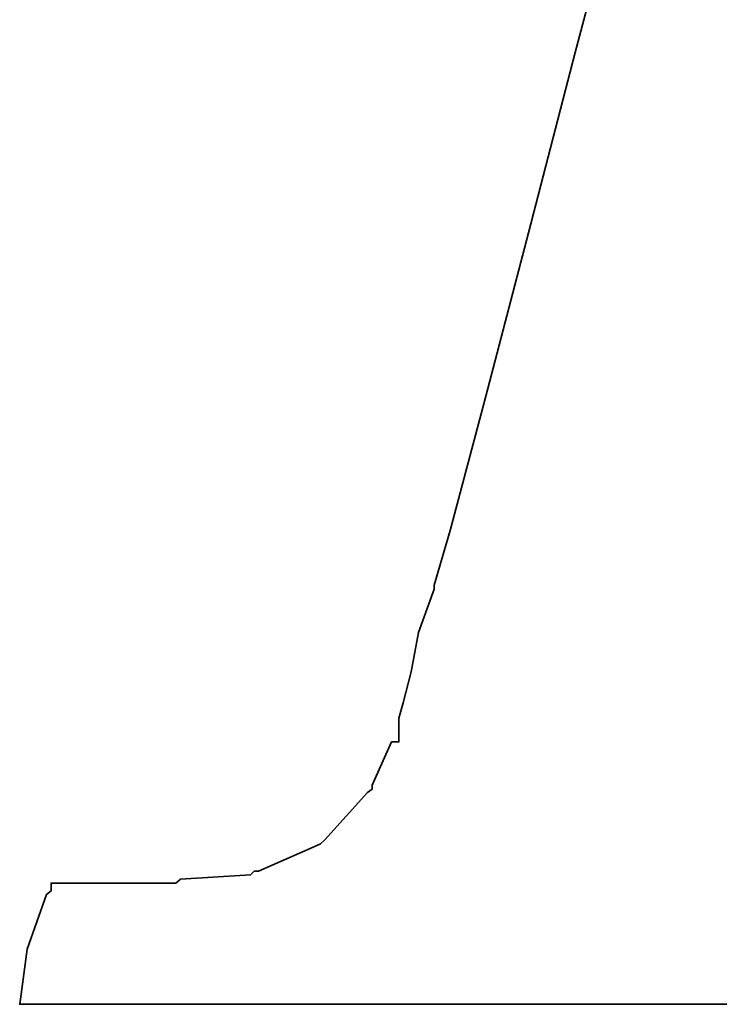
# Model space of a CAD drawing. Extents: x -178 to 287, y 74 to 351.
# Tile 31 of 48: x 210.26 to 210.894, y 142.61 to 143.501. Entities that reach past the tile are written whole.
import ezdxf

# ---------------------------------------------------------------- set-up
doc = ezdxf.new("R2010")
doc.units = 0
doc.header["$LTSCALE"] = 3
doc.header["$MEASUREMENT"] = 0
doc.layers.add('DIM', color=4, linetype='CONTINUOUS')
doc.layers.add('layer 1', color=7, linetype='CONTINUOUS')

# ---------------------------------------------------------------- blocks, each defined once
blk = doc.blocks.new('TBI MOTION logo(完整正式版)')
at = {"layer": 'layer 1', "color": 22, "lineweight": 35}
blk.add_open_spline([(-40.59125, -7.943749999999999), (-40.59125, -7.943749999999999), (-40.97375, -7.943749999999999), (-40.97375, -7.943749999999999), (-40.97375, -7.943749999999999), (-40.97375, -7.943749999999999), (-41.38125, -7.943749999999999), (-41.38125, -7.943749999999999), (-41.38125, -7.943749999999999), (-41.38125, -7.943749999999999), (-41.54874999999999, -7.943749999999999), (-41.54874999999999, -7.943749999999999), (-41.54874999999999, -7.943749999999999), (-41.54874999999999, -7.943749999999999), (-41.59875, -7.943749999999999), (-41.59875, -7.943749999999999), (-41.59875, -7.943749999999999), (-41.59875, -7.943749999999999), (-41.88374999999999, -7.943749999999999), (-41.88374999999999, -7.943749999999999), (-41.88374999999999, -7.943749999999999), (-41.88374999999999, -7.943749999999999), (-41.90875, -7.91875), (-41.90875, -7.91875), (-41.90875, -7.91875), (-41.90875, -7.91875), (-42.19875, -7.871249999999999), (-42.19875, -7.871249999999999), (-42.19875, -7.871249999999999), (-42.19875, -7.871249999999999), (-42.43875, -7.82375), (-42.43875, -7.82375), (-42.43875, -7.82375), (-42.43875, -7.82375), (-42.45875, -7.82375), (-42.45875, -7.82375), (-42.45875, -7.82375), (-42.45875, -7.82375), (-42.48624999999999, -7.82375), (-42.48624999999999, -7.82375), (-42.48624999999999, -7.82375), (-42.48624999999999, -7.82375), (-42.67625, -7.723749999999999), (-42.67625, -7.723749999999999), (-42.67625, -7.723749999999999), (-42.67625, -7.723749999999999), (-42.70125, -7.70375), (-42.70125, -7.70375), (-42.70125, -7.70375), (-42.70125, -7.70375), (-42.72375, -7.678749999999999), (-42.72375, -7.678749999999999), (-42.72375, -7.678749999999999), (-42.72375, -7.678749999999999), (-42.86875, -7.488749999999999), (-42.86875, -7.488749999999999), (-42.86875, -7.488749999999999), (-42.86875, -7.488749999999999), (-42.89374999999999, -7.438749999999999), (-42.89374999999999, -7.438749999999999), (-42.89374999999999, -7.438749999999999), (-42.89374999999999, -7.438749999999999), (-42.91875, -7.388749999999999), (-42.91875, -7.388749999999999), (-42.91875, -7.388749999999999), (-42.91875, -7.388749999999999), (-42.93874999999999, -7.12875), (-42.93874999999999, -7.12875), (-42.93874999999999, -7.12875), (-42.93874999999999, -7.12875), (-42.96375, -7.103749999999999), (-42.96375, -7.103749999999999), (-42.96375, -7.103749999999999), (-42.96375, -7.103749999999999), (-42.96375, -7.053749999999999), (-42.96375, -7.053749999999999), (-42.96375, -7.053749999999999), (-42.96375, -7.053749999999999), (-42.96375, -7.00875), (-42.96375, -7.00875), (-42.96375, -7.00875), (-42.96375, -7.00875), (-42.91875, -6.69625), (-42.91875, -6.69625), (-42.91875, -6.69625), (-42.91875, -6.69625), (-42.91875, -6.62375), (-42.91875, -6.62375), (-42.91875, -6.62375), (-42.91875, -6.62375), (-42.91875, -6.59625), (-42.91875, -6.59625), (-42.91875, -6.59625), (-42.91875, -6.59625), (-42.91875, -6.57375), (-42.91875, -6.57375), (-42.91875, -6.57375), (-42.91875, -6.57375), (-42.91875, -6.528749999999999), (-42.91875, -6.528749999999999), (-42.91875, -6.528749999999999), (-42.91875, -6.528749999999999), (-42.89374999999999, -6.50375), (-42.89374999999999, -6.50375), (-42.89374999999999, -6.50375), (-42.89374999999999, -6.50375), (-42.84374999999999, -6.38375), (-42.84374999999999, -6.38375), (-42.84374999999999, -6.38375), (-42.84374999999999, -6.38375), (-42.84374999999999, -6.358749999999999), (-42.84374999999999, -6.358749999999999), (-42.84374999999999, -6.358749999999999), (-42.84374999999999, -6.358749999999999), (-42.74625, -6.143749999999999), (-42.74625, -6.143749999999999), (-42.74625, -6.143749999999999), (-42.74625, -6.143749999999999), (-42.70125, -5.853749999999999), (-42.70125, -5.853749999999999), (-42.70125, -5.853749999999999), (-42.70125, -5.853749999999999), (-42.60374999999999, -5.47125), (-42.60374999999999, -5.47125), (-42.60374999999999, -5.47125), (-42.60374999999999, -5.47125), (-42.60374999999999, -5.44875), (-42.60374999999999, -5.44875), (-42.60374999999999, -5.44875), (-42.60374999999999, -5.44875), (-42.38875, -4.678749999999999), (-42.38875, -4.678749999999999), (-42.38875, -4.678749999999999), (-42.38875, -4.678749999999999), (-42.36375, -4.653749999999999), (-42.36375, -4.653749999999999), (-42.36375, -4.653749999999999), (-42.36375, -4.653749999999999), (-42.12375, -3.69625), (-42.12375, -3.69625), (-42.12375, -3.69625), (-42.12375, -3.69625), (-42.12375, -3.67374), (-42.12375, -3.67374), (-42.12375, -3.67374), (-42.12375, -3.67374), (-41.78875, -2.593739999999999), (-41.78875, -2.593739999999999), (-41.78875, -2.593739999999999), (-41.78875, -2.593739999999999), (-41.18875, -0.19375), (-41.18875, -0.19375), (-41.18875, -0.19375), (-41.18875, -0.19375), (-40.54375, 2.20624), (-40.54375, 2.20624), (-40.54375, 2.20624), (-40.54375, 2.20624), (-40.25374999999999, 3.308749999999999), (-40.25374999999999, 3.308749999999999), (-40.25374999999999, 3.308749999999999), (-40.25374999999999, 3.308749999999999), (-39.98875, 4.27125), (-39.98875, 4.27125), (-39.98875, 4.27125), (-39.98875, 4.27125), (-39.77375, 5.131249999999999), (-39.77375, 5.131249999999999), (-39.77375, 5.131249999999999), (-39.77375, 5.131249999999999), (-39.67875, 5.47125), (-39.67875, 5.47125), (-39.67875, 5.47125), (-39.67875, 5.47125), (-39.60375, 5.756249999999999), (-39.60375, 5.756249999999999), (-39.60375, 5.756249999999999), (-39.60375, 5.756249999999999), (-39.60375, 5.78125), (-39.60375, 5.78125), (-39.60375, 5.78125), (-39.60375, 5.78125), (-39.50875, 5.97125), (-39.50875, 5.97125), (-39.50875, 5.97125), (-39.50875, 5.97125), (-39.50875, 6.138749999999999), (-39.50875, 6.138749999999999), (-39.50875, 6.138749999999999), (-39.50875, 6.138749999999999), (-39.48625, 6.166249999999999), (-39.48625, 6.166249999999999), (-39.48625, 6.166249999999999), (-39.48625, 6.166249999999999), (-39.46125, 6.286249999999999), (-39.46125, 6.286249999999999), (-39.46125, 6.286249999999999), (-39.46125, 6.286249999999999), (-39.46125, 6.426249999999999), (-39.46125, 6.426249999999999), (-39.46125, 6.426249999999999), (-39.46125, 6.426249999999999), (-39.41375, 6.426249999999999), (-39.41375, 6.426249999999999), (-39.41375, 6.426249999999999), (-39.41375, 6.426249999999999), (-39.29375, 6.69125), (-39.29375, 6.69125), (-39.29375, 6.69125), (-39.29375, 6.69125), (-39.26875, 6.741249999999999), (-39.26875, 6.741249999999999), (-39.26875, 6.741249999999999), (-39.26875, 6.741249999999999), (-39.24375, 6.76625), (-39.24375, 6.76625), (-39.24375, 6.76625), (-39.24375, 6.76625), (-38.98375, 7.006239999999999), (-38.98375, 7.006239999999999), (-38.98375, 7.006239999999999), (-38.98375, 7.006239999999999), (-38.95625, 7.026239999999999), (-38.95625, 7.026239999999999), (-38.95625, 7.026239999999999), (-38.95625, 7.026239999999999), (-38.78875, 7.126239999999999), (-38.78875, 7.126239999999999), (-38.78875, 7.126239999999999), (-38.78875, 7.126239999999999), (-38.76375, 7.126239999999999), (-38.76375, 7.126239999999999), (-38.76375, 7.126239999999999), (-38.76375, 7.126239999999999), (-38.74375, 7.126239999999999), (-38.74375, 7.126239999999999), (-38.74375, 7.126239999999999), (-38.74375, 7.126239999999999), (-38.52875, 7.171249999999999), (-38.52875, 7.171249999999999), (-38.52875, 7.171249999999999), (-38.52875, 7.171249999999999), (-38.52875, 7.196239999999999), (-38.52875, 7.196239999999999), (-38.52875, 7.196239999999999), (-38.52875, 7.196239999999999), (-38.50375, 7.196239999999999), (-38.50375, 7.196239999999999), (-38.50375, 7.196239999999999), (-38.50375, 7.196239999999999), (-38.26125, 7.21875), (-38.26125, 7.21875), (-38.26125, 7.21875), (-38.26125, 7.21875), (-38.23875000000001, 7.246239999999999), (-38.23875000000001, 7.246239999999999), (-38.23875000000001, 7.246239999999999), (-38.23875000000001, 7.246239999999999), (-38.21625, 7.246239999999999), (-38.21625, 7.246239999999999), (-38.21625, 7.246239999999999), (-38.21625, 7.246239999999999), (-38.18875, 7.246239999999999), (-38.18875, 7.246239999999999), (-38.18875, 7.246239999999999), (-38.18875, 7.246239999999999), (-37.90375, 7.246239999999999), (-37.90375, 7.246239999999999), (-37.90375, 7.246239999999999), (-37.90375, 7.246239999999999), (-37.85375, 7.246239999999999), (-37.85375, 7.246239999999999), (-37.85375, 7.246239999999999), (-37.85375, 7.246239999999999), (-37.75875, 7.246239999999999), (-37.75875, 7.246239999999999), (-37.75875, 7.246239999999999), (-37.75875, 7.246239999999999), (-37.42375, 7.246239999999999), (-37.42375, 7.246239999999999), (-37.42375, 7.246239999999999), (-37.42375, 7.246239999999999), (-37.08875, 7.246239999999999), (-37.08875, 7.246239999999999), (-37.08875, 7.246239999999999), (-37.08875, 7.246239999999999), (-37.06375, 7.246239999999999), (-37.06375, 7.246239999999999), (-37.06375, 7.246239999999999), (-37.06375, 7.246239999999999), (-37.06375, 7.266239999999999), (-37.06375, 7.266239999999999), (-37.06375, 7.266239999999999), (-37.06375, 7.266239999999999), (-37.03875, 7.291249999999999), (-37.03875, 7.291249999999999), (-37.03875, 7.291249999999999), (-37.03875, 7.291249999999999), (-37.03875, 7.31625), (-37.03875, 7.31625), (-37.03875, 7.31625), (-37.03875, 7.31625), (-36.94125, 7.676249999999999), (-36.94125, 7.676249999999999), (-36.94125, 7.676249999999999), (-36.94125, 7.676249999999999), (-36.86875, 7.98625), (-36.86875, 7.98625), (-36.86875, 7.98625), (-36.86875, 7.98625), (-36.98875000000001, 7.98625), (-36.98875000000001, 7.98625), (-36.98875000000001, 7.98625), (-36.98875000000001, 7.98625), (-37.42375, 7.98625), (-37.42375, 7.98625), (-37.42375, 7.98625), (-37.42375, 7.98625), (-37.94875, 7.98625), (-37.94875, 7.98625), (-37.94875, 7.98625), (-37.94875, 7.98625), (-38.57375, 7.98625), (-38.57375, 7.98625), (-38.57375, 7.98625), (-38.57375, 7.98625), (-39.29375, 7.98625), (-39.29375, 7.98625), (-39.29375, 7.98625), (-39.29375, 7.98625), (-40.82875, 7.98625), (-40.82875, 7.98625), (-40.82875, 7.98625), (-40.82875, 7.98625), (-42.36375, 7.98625), (-42.36375, 7.98625), (-42.36375, 7.98625), (-42.36375, 7.98625), (-43.08375, 7.98625), (-43.08375, 7.98625), (-43.08375, 7.98625), (-43.08375, 7.98625), (-43.70875, 7.98625), (-43.70875, 7.98625), (-43.70875, 7.98625), (-43.70875, 7.98625), (-44.23375, 7.98625), (-44.23375, 7.98625), (-44.23375, 7.98625), (-44.23375, 7.98625), (-44.66875, 7.98625), (-44.66875, 7.98625), (-44.66875, 7.98625), (-44.66875, 7.98625), (-44.88375, 7.98625), (-44.88375, 7.98625), (-44.88375, 7.98625), (-44.88375, 7.98625), (-44.90874999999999, 7.94125), (-44.90874999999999, 7.94125), (-44.90874999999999, 7.94125), (-44.90874999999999, 7.94125), (-44.90874999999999, 7.916249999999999), (-44.90874999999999, 7.916249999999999), (-44.90874999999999, 7.916249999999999), (-44.90874999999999, 7.916249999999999), (-45.00375, 7.55625), (-45.00375, 7.55625), (-45.00375, 7.55625), (-45.00375, 7.55625), (-45.05374999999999, 7.246239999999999), (-45.05374999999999, 7.246239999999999), (-45.05374999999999, 7.246239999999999), (-45.05374999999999, 7.246239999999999), (-44.61875, 7.246239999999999), (-44.61875, 7.246239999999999), (-44.61875, 7.246239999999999), (-44.61875, 7.246239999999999), (-44.11375, 7.246239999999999), (-44.11375, 7.246239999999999), (-44.11375, 7.246239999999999), (-44.11375, 7.246239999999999), (-43.99375, 7.246239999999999), (-43.99375, 7.246239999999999), (-43.99375, 7.246239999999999), (-43.99375, 7.246239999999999), (-43.94625, 7.246239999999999), (-43.94625, 7.246239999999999), (-43.94625, 7.246239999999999), (-43.94625, 7.246239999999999), (-43.92374, 7.246239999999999), (-43.92374, 7.246239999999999), (-43.92374, 7.246239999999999), (-43.92374, 7.246239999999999), (-43.65874999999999, 7.246239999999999), (-43.65874999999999, 7.246239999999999), (-43.65874999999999, 7.246239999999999), (-43.65874999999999, 7.246239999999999), (-43.63875, 7.21875), (-43.63875, 7.21875), (-43.63875, 7.21875), (-43.63875, 7.21875), (-43.46874999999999, 7.196239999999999), (-43.46874999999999, 7.196239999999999), (-43.46874999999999, 7.196239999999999), (-43.46874999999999, 7.196239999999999), (-43.39875, 7.196239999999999), (-43.39875, 7.196239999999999), (-43.39875, 7.196239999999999), (-43.39875, 7.196239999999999), (-43.37125, 7.171249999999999), (-43.37125, 7.171249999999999), (-43.37125, 7.171249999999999), (-43.37125, 7.171249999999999), (-43.34875, 7.171249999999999), (-43.34875, 7.171249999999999), (-43.34875, 7.171249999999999), (-43.34875, 7.171249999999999), (-43.20375, 7.126239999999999), (-43.20375, 7.126239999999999), (-43.20375, 7.126239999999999), (-43.20375, 7.126239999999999), (-43.05875, 7.076239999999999), (-43.05875, 7.076239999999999), (-43.05875, 7.076239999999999), (-43.05875, 7.076239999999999), (-43.01375, 7.076239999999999), (-43.01375, 7.076239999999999), (-43.01375, 7.076239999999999), (-43.01375, 7.076239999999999), (-42.98875, 7.026239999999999), (-42.98875, 7.026239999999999), (-42.98875, 7.026239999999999), (-42.98875, 7.026239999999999), (-42.79874999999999, 6.86125), (-42.79874999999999, 6.86125), (-42.79874999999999, 6.86125), (-42.79874999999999, 6.86125), (-42.77375, 6.81125), (-42.77375, 6.81125), (-42.77375, 6.81125), (-42.77375, 6.81125), (-42.74625, 6.76625), (-42.74625, 6.76625), (-42.74625, 6.76625), (-42.74625, 6.76625), (-42.72375, 6.47625), (-42.72375, 6.47625), (-42.72375, 6.47625), (-42.72375, 6.47625), (-42.70125, 6.45124), (-42.70125, 6.45124), (-42.70125, 6.45124), (-42.70125, 6.45124), (-42.70125, 6.426249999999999), (-42.70125, 6.426249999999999), (-42.70125, 6.426249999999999), (-42.70125, 6.426249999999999), (-42.72375, 6.40625), (-42.72375, 6.40625), (-42.72375, 6.40625), (-42.72375, 6.40625), (-42.74625, 5.97125), (-42.74625, 5.97125), (-42.74625, 5.97125), (-42.74625, 5.97125), (-42.74625, 5.94625), (-42.74625, 5.94625), (-42.74625, 5.94625), (-42.74625, 5.94625), (-42.74625, 5.926249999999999), (-42.74625, 5.926249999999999), (-42.74625, 5.926249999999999), (-42.74625, 5.926249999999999), (-42.77375, 5.876249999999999), (-42.77375, 5.876249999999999), (-42.77375, 5.876249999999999), (-42.77375, 5.876249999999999), (-42.81875, 5.80625), (-42.81875, 5.80625), (-42.81875, 5.80625), (-42.81875, 5.80625), (-42.86875, 5.63625), (-42.86875, 5.63625), (-42.86875, 5.63625), (-42.86875, 5.63625), (-42.91875, 5.39625), (-42.91875, 5.39625), (-42.91875, 5.39625), (-42.91875, 5.39625), (-42.91875, 5.37124), (-42.91875, 5.37124), (-42.91875, 5.37124), (-42.91875, 5.37124), (-43.01375, 5.10874), (-43.01375, 5.10874), (-43.01375, 5.10874), (-43.01375, 5.10874), (-43.10875, 4.771239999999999), (-43.10875, 4.771239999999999), (-43.10875, 4.771239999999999), (-43.10875, 4.771239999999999), (-43.29875, 3.956249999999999), (-43.29875, 3.956249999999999), (-43.29875, 3.956249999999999), (-43.29875, 3.956249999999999), (-43.58875, 2.951249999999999), (-43.58875, 2.951249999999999), (-43.58875, 2.951249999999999), (-43.58875, 2.951249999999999), (-43.87375, 1.87125), (-43.87375, 1.87125), (-43.87375, 1.87125), (-43.87375, 1.87125), (-44.52625, -0.50374), (-44.52625, -0.50374), (-44.52625, -0.50374), (-44.52625, -0.50374), (-45.14874999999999, -2.853749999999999), (-45.14874999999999, -2.853749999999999), (-45.14874999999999, -2.853749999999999), (-45.14874999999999, -2.853749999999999), (-45.43375, -3.95875), (-45.43375, -3.95875), (-45.43375, -3.95875), (-45.43375, -3.95875), (-45.69874999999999, -4.96875), (-45.69874999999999, -4.96875), (-45.69874999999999, -4.96875), (-45.69874999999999, -4.96875), (-45.91375, -5.78375), (-45.91375, -5.78375), (-45.91375, -5.78375), (-45.91375, -5.78375), (-46.01374999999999, -6.11875), (-46.01374999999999, -6.11875), (-46.01374999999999, -6.11875), (-46.01374999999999, -6.11875), (-46.01374999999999, -6.143749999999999), (-46.01374999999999, -6.143749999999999), (-46.01374999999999, -6.143749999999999), (-46.01374999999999, -6.143749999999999), (-46.10875, -6.40875), (-46.10875, -6.40875), (-46.10875, -6.40875), (-46.10875, -6.40875), (-46.15375, -6.648749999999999), (-46.15375, -6.648749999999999), (-46.15375, -6.648749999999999), (-46.15375, -6.648749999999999), (-46.20375, -6.83875), (-46.20375, -6.83875), (-46.20375, -6.83875), (-46.20375, -6.83875), (-46.22874999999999, -6.933749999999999), (-46.22874999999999, -6.933749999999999), (-46.22874999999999, -6.933749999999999), (-46.22874999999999, -6.933749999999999), (-46.22874999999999, -7.07875), (-46.22874999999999, -7.07875), (-46.22874999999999, -7.07875), (-46.22874999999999, -7.07875), (-46.27374999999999, -7.07875), (-46.27374999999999, -7.07875), (-46.27374999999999, -7.07875), (-46.27374999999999, -7.07875), (-46.39375, -7.34375), (-46.39375, -7.34375), (-46.39375, -7.34375), (-46.39375, -7.34375), (-46.39375, -7.36875), (-46.39375, -7.36875), (-46.39375, -7.36875), (-46.39375, -7.36875), (-46.42125, -7.388749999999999), (-46.42125, -7.388749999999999), (-46.42125, -7.388749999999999), (-46.42125, -7.388749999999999), (-46.68375, -7.678749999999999), (-46.68375, -7.678749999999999), (-46.68375, -7.678749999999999), (-46.68375, -7.678749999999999), (-46.70875, -7.70375), (-46.70875, -7.70375), (-46.70875, -7.70375), (-46.70875, -7.70375), (-46.75374999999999, -7.723749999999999), (-46.75374999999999, -7.723749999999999), (-46.75374999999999, -7.723749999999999), (-46.75374999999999, -7.723749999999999), (-47.08874999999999, -7.871249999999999), (-47.08874999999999, -7.871249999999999), (-47.08874999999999, -7.871249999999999), (-47.08874999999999, -7.871249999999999), (-47.11625, -7.871249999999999), (-47.11625, -7.871249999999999), (-47.11625, -7.871249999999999), (-47.11625, -7.871249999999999), (-47.13875, -7.893749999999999), (-47.13875, -7.893749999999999), (-47.13875, -7.893749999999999), (-47.13875, -7.893749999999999), (-47.56874999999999, -7.91875), (-47.56874999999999, -7.91875), (-47.56874999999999, -7.91875), (-47.56874999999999, -7.91875), (-47.59624999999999, -7.943749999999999), (-47.59624999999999, -7.943749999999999), (-47.59624999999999, -7.943749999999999), (-47.59624999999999, -7.943749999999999), (-47.64375, -7.943749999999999), (-47.64375, -7.943749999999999), (-47.64375, -7.943749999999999), (-47.64375, -7.943749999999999), (-47.73625, -7.943749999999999), (-47.73625, -7.943749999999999), (-47.73625, -7.943749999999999), (-47.73625, -7.943749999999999), (-48.07375, -7.943749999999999), (-48.07375, -7.943749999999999), (-48.07375, -7.943749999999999), (-48.07375, -7.943749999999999), (-48.36125, -7.943749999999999), (-48.36125, -7.943749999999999), (-48.36125, -7.943749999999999), (-48.36125, -7.943749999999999), (-48.36125, -7.966249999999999), (-48.36125, -7.966249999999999), (-48.36125, -7.966249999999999), (-48.36125, -7.966249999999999), (-48.36125, -7.991249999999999), (-48.36125, -7.991249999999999), (-48.36125, -7.991249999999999), (-48.36125, -7.991249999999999), (-48.38875, -8.013749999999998), (-48.38875, -8.013749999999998), (-48.38875, -8.013749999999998), (-48.38875, -8.013749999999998), (-48.50875, -8.34875), (-48.50875, -8.34875), (-48.50875, -8.34875), (-48.50875, -8.34875), (-48.55375, -8.68625), (-48.55375, -8.68625), (-48.55375, -8.68625), (-48.55375, -8.68625), (-48.45875, -8.68625), (-48.45875, -8.68625), (-48.45875, -8.68625), (-48.45875, -8.68625), (-48.07375, -8.68625), (-48.07375, -8.68625), (-48.07375, -8.68625), (-48.07375, -8.68625), (-47.52374999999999, -8.68625), (-47.52374999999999, -8.68625), (-47.52374999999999, -8.68625), (-47.52374999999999, -8.68625), (-46.92375, -8.68625), (-46.92375, -8.68625), (-46.92375, -8.68625), (-46.92375, -8.68625), (-46.25375, -8.68625), (-46.25375, -8.68625), (-46.25375, -8.68625), (-46.25375, -8.68625), (-46.20375, -8.68625), (-46.20375, -8.68625), (-46.20375, -8.68625), (-46.20375, -8.68625), (-44.71375, -8.68625), (-44.71375, -8.68625), (-44.71375, -8.68625), (-44.71375, -8.68625), (-43.22874999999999, -8.68625), (-43.22874999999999, -8.68625), (-43.22874999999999, -8.68625), (-43.22874999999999, -8.68625), (-42.55875, -8.68625), (-42.55875, -8.68625), (-42.55875, -8.68625), (-42.55875, -8.68625), (-42.50874999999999, -8.68625), (-42.50874999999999, -8.68625), (-42.50874999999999, -8.68625), (-42.50874999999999, -8.68625), (-41.93375, -8.68625), (-41.93375, -8.68625), (-41.93375, -8.68625), (-41.93375, -8.68625), (-41.38125, -8.68625), (-41.38125, -8.68625), (-41.38125, -8.68625), (-41.38125, -8.68625), (-40.97375, -8.68625), (-40.97375, -8.68625), (-40.97375, -8.68625), (-40.97375, -8.68625), (-40.78125, -8.68625), (-40.78125, -8.68625), (-40.78125, -8.68625), (-40.78125, -8.68625), (-40.78125, -8.638749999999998), (-40.78125, -8.638749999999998), (-40.78125, -8.638749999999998), (-40.78125, -8.638749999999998), (-40.75874999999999, -8.638749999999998), (-40.75874999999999, -8.638749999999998), (-40.75874999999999, -8.638749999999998), (-40.75874999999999, -8.638749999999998), (-40.66374999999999, -8.27875), (-40.66374999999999, -8.27875), (-40.66374999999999, -8.27875), (-40.66374999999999, -8.27875), (-40.59125, -7.943749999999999), (-40.59125, -7.943749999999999)], degree=3, knots=[0, 0, 0, 0, 0.0055865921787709, 0.0055865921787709, 0.0055865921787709, 0.0055865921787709, 0.0111731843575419, 0.0111731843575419, 0.0111731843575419, 0.0111731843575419, 0.0167597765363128, 0.0167597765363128, 0.0167597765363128, 0.0167597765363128, 0.0223463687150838, 0.0223463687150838, 0.0223463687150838, 0.0223463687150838, 0.0279329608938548, 0.0279329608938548, 0.0279329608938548, 0.0279329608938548, 0.0335195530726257, 0.0335195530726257, 0.0335195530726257, 0.0335195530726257, 0.0391061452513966, 0.0391061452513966, 0.0391061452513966, 0.0391061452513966, 0.0446927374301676, 0.0446927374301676, 0.0446927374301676, 0.0446927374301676, 0.0502793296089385, 0.0502793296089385, 0.0502793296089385, 0.0502793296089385, 0.0558659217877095, 0.0558659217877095, 0.0558659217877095, 0.0558659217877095, 0.0614525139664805, 0.0614525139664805, 0.0614525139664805, 0.0614525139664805, 0.0670391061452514, 0.0670391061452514, 0.0670391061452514, 0.0670391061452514, 0.0726256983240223, 0.0726256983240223, 0.0726256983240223, 0.0726256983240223, 0.0782122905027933, 0.0782122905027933, 0.0782122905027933, 0.0782122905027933, 0.0837988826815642, 0.0837988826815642, 0.0837988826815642, 0.0837988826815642, 0.0893854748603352, 0.0893854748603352, 0.0893854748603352, 0.0893854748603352, 0.0949720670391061, 0.0949720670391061, 0.0949720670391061, 0.0949720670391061, 0.1005586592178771, 0.1005586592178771, 0.1005586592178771, 0.1005586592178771, 0.106145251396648, 0.106145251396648, 0.106145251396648, 0.106145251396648, 0.1117318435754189, 0.1117318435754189, 0.1117318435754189, 0.1117318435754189, 0.1173184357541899, 0.1173184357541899, 0.1173184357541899, 0.1173184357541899, 0.1229050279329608, 0.1229050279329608, 0.1229050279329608, 0.1229050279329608, 0.1284916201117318, 0.1284916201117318, 0.1284916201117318, 0.1284916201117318, 0.1340782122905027, 0.1340782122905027, 0.1340782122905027, 0.1340782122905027, 0.1396648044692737, 0.1396648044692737, 0.1396648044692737, 0.1396648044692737, 0.1452513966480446, 0.1452513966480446, 0.1452513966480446, 0.1452513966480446, 0.1508379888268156, 0.1508379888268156, 0.1508379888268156, 0.1508379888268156, 0.1564245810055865, 0.1564245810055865, 0.1564245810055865, 0.1564245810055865, 0.1620111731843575, 0.1620111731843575, 0.1620111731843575, 0.1620111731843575, 0.1675977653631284, 0.1675977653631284, 0.1675977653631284, 0.1675977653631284, 0.1731843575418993, 0.1731843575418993, 0.1731843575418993, 0.1731843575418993, 0.1787709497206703, 0.1787709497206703, 0.1787709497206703, 0.1787709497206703, 0.1843575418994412, 0.1843575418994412, 0.1843575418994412, 0.1843575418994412, 0.1899441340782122, 0.1899441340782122, 0.1899441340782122, 0.1899441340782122, 0.1955307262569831, 0.1955307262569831, 0.1955307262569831, 0.1955307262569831, 0.2011173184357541, 0.2011173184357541, 0.2011173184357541, 0.2011173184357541, 0.206703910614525, 0.206703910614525, 0.206703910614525, 0.206703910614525, 0.2122905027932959, 0.2122905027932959, 0.2122905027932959, 0.2122905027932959, 0.2178770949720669, 0.2178770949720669, 0.2178770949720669, 0.2178770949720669, 0.2234636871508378, 0.2234636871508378, 0.2234636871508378, 0.2234636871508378, 0.2290502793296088, 0.2290502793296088, 0.2290502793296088, 0.2290502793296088, 0.2346368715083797, 0.2346368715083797, 0.2346368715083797, 0.2346368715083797, 0.2402234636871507, 0.2402234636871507, 0.2402234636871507, 0.2402234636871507, 0.2458100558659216, 0.2458100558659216, 0.2458100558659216, 0.2458100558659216, 0.2513966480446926, 0.2513966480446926, 0.2513966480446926, 0.2513966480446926, 0.2569832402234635, 0.2569832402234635, 0.2569832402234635, 0.2569832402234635, 0.2625698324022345, 0.2625698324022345, 0.2625698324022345, 0.2625698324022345, 0.2681564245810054, 0.2681564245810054, 0.2681564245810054, 0.2681564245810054, 0.2737430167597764, 0.2737430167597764, 0.2737430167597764, 0.2737430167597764, 0.2793296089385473, 0.2793296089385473, 0.2793296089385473, 0.2793296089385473, 0.2849162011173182, 0.2849162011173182, 0.2849162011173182, 0.2849162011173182, 0.2905027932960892, 0.2905027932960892, 0.2905027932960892, 0.2905027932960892, 0.2960893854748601, 0.2960893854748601, 0.2960893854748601, 0.2960893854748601, 0.3016759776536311, 0.3016759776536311, 0.3016759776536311, 0.3016759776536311, 0.3072625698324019, 0.3072625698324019, 0.3072625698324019, 0.3072625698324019, 0.312849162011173, 0.312849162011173, 0.312849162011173, 0.312849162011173, 0.3184357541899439, 0.3184357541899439, 0.3184357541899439, 0.3184357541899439, 0.3240223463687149, 0.3240223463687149, 0.3240223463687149, 0.3240223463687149, 0.3296089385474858, 0.3296089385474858, 0.3296089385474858, 0.3296089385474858, 0.3351955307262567, 0.3351955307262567, 0.3351955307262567, 0.3351955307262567, 0.3407821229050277, 0.3407821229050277, 0.3407821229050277, 0.3407821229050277, 0.3463687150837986, 0.3463687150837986, 0.3463687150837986, 0.3463687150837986, 0.3519553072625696, 0.3519553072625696, 0.3519553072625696, 0.3519553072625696, 0.3575418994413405, 0.3575418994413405, 0.3575418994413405, 0.3575418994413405, 0.3631284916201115, 0.3631284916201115, 0.3631284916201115, 0.3631284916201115, 0.3687150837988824, 0.3687150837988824, 0.3687150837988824, 0.3687150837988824, 0.3743016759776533, 0.3743016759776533, 0.3743016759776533, 0.3743016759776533, 0.3798882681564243, 0.3798882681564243, 0.3798882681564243, 0.3798882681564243, 0.3854748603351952, 0.3854748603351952, 0.3854748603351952, 0.3854748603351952, 0.3910614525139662, 0.3910614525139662, 0.3910614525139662, 0.3910614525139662, 0.3966480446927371, 0.3966480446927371, 0.3966480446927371, 0.3966480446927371, 0.4022346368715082, 0.4022346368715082, 0.4022346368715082, 0.4022346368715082, 0.407821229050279, 0.407821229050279, 0.407821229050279, 0.407821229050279, 0.4134078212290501, 0.4134078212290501, 0.4134078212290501, 0.4134078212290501, 0.4189944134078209, 0.4189944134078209, 0.4189944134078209, 0.4189944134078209, 0.4245810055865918, 0.4245810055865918, 0.4245810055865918, 0.4245810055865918, 0.4301675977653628, 0.4301675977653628, 0.4301675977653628, 0.4301675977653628, 0.4357541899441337, 0.4357541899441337, 0.4357541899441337, 0.4357541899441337, 0.4413407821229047, 0.4413407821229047, 0.4413407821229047, 0.4413407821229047, 0.4469273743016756, 0.4469273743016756, 0.4469273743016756, 0.4469273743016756, 0.4525139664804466, 0.4525139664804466, 0.4525139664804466, 0.4525139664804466, 0.4581005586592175, 0.4581005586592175, 0.4581005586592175, 0.4581005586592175, 0.4636871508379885, 0.4636871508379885, 0.4636871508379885, 0.4636871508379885, 0.4692737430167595, 0.4692737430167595, 0.4692737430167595, 0.4692737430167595, 0.4748603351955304, 0.4748603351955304, 0.4748603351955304, 0.4748603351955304, 0.4804469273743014, 0.4804469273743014, 0.4804469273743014, 0.4804469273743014, 0.4860335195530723, 0.4860335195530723, 0.4860335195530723, 0.4860335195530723, 0.4916201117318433, 0.4916201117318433, 0.4916201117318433, 0.4916201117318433, 0.4972067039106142, 0.4972067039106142, 0.4972067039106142, 0.4972067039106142, 0.5027932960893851, 0.5027932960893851, 0.5027932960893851, 0.5027932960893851, 0.508379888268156, 0.508379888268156, 0.508379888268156, 0.508379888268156, 0.513966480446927, 0.513966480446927, 0.513966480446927, 0.513966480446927, 0.519553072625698, 0.519553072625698, 0.519553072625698, 0.519553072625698, 0.525139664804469, 0.525139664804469, 0.525139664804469, 0.525139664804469, 0.53072625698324, 0.53072625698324, 0.53072625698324, 0.53072625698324, 0.536312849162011, 0.536312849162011, 0.536312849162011, 0.536312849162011, 0.541899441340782, 0.541899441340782, 0.541899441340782, 0.541899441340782, 0.547486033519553, 0.547486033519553, 0.547486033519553, 0.547486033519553, 0.553072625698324, 0.553072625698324, 0.553072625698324, 0.553072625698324, 0.558659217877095, 0.558659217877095, 0.558659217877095, 0.558659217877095, 0.564245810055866, 0.564245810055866, 0.564245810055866, 0.564245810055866, 0.569832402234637, 0.569832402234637, 0.569832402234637, 0.569832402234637, 0.575418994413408, 0.575418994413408, 0.575418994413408, 0.575418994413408, 0.581005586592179, 0.581005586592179, 0.581005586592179, 0.581005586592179, 0.58659217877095, 0.58659217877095, 0.58659217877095, 0.58659217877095, 0.592178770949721, 0.592178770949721, 0.592178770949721, 0.592178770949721, 0.5977653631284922, 0.5977653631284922, 0.5977653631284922, 0.5977653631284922, 0.603351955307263, 0.603351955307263, 0.603351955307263, 0.603351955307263, 0.608938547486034, 0.608938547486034, 0.608938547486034, 0.608938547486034, 0.6145251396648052, 0.6145251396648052, 0.6145251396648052, 0.6145251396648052, 0.6201117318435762, 0.6201117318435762, 0.6201117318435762, 0.6201117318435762, 0.6256983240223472, 0.6256983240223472, 0.6256983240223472, 0.6256983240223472, 0.631284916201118, 0.631284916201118, 0.631284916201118, 0.631284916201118, 0.6368715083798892, 0.6368715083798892, 0.6368715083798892, 0.6368715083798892, 0.6424581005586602, 0.6424581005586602, 0.6424581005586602, 0.6424581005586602, 0.6480446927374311, 0.6480446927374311, 0.6480446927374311, 0.6480446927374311, 0.6536312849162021, 0.6536312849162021, 0.6536312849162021, 0.6536312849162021, 0.6592178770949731, 0.6592178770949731, 0.6592178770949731, 0.6592178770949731, 0.6648044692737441, 0.6648044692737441, 0.6648044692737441, 0.6648044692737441, 0.6703910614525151, 0.6703910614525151, 0.6703910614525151, 0.6703910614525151, 0.6759776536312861, 0.6759776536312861, 0.6759776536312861, 0.6759776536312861, 0.6815642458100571, 0.6815642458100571, 0.6815642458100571, 0.6815642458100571, 0.687150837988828, 0.687150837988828, 0.687150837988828, 0.687150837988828, 0.6927374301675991, 0.6927374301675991, 0.6927374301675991, 0.6927374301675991, 0.69832402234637, 0.69832402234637, 0.69832402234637, 0.69832402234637, 0.703910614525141, 0.703910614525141, 0.703910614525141, 0.703910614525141, 0.7094972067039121, 0.7094972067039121, 0.7094972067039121, 0.7094972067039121, 0.715083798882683, 0.715083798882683, 0.715083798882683, 0.715083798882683, 0.7206703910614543, 0.7206703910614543, 0.7206703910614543, 0.7206703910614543, 0.7262569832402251, 0.7262569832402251, 0.7262569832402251, 0.7262569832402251, 0.731843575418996, 0.731843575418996, 0.731843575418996, 0.731843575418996, 0.7374301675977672, 0.7374301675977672, 0.7374301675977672, 0.7374301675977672, 0.7430167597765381, 0.7430167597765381, 0.7430167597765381, 0.7430167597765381, 0.7486033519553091, 0.7486033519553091, 0.7486033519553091, 0.7486033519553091, 0.75418994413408, 0.75418994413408, 0.75418994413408, 0.75418994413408, 0.7597765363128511, 0.7597765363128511, 0.7597765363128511, 0.7597765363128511, 0.7653631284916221, 0.7653631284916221, 0.7653631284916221, 0.7653631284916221, 0.770949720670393, 0.770949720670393, 0.770949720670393, 0.770949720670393, 0.7765363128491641, 0.7765363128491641, 0.7765363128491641, 0.7765363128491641, 0.7821229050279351, 0.7821229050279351, 0.7821229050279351, 0.7821229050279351, 0.787709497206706, 0.787709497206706, 0.787709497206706, 0.787709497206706, 0.7932960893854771, 0.7932960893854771, 0.7932960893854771, 0.7932960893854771, 0.798882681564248, 0.798882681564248, 0.798882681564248, 0.798882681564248, 0.8044692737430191, 0.8044692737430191, 0.8044692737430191, 0.8044692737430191, 0.8100558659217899, 0.8100558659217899, 0.8100558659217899, 0.8100558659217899, 0.8156424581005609, 0.8156424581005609, 0.8156424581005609, 0.8156424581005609, 0.8212290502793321, 0.8212290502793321, 0.8212290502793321, 0.8212290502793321, 0.8268156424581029, 0.8268156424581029, 0.8268156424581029, 0.8268156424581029, 0.8324022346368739, 0.8324022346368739, 0.8324022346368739, 0.8324022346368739, 0.8379888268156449, 0.8379888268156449, 0.8379888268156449, 0.8379888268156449, 0.8435754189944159, 0.8435754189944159, 0.8435754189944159, 0.8435754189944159, 0.8491620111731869, 0.8491620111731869, 0.8491620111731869, 0.8491620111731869, 0.8547486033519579, 0.8547486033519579, 0.8547486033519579, 0.8547486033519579, 0.8603351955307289, 0.8603351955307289, 0.8603351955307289, 0.8603351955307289, 0.8659217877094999, 0.8659217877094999, 0.8659217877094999, 0.8659217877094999, 0.8715083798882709, 0.8715083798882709, 0.8715083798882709, 0.8715083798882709, 0.8770949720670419, 0.8770949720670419, 0.8770949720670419, 0.8770949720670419, 0.8826815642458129, 0.8826815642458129, 0.8826815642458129, 0.8826815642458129, 0.888268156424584, 0.888268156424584, 0.888268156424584, 0.888268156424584, 0.8938547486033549, 0.8938547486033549, 0.8938547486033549, 0.8938547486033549, 0.8994413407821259, 0.8994413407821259, 0.8994413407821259, 0.8994413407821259, 0.9050279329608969, 0.9050279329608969, 0.9050279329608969, 0.9050279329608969, 0.9106145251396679, 0.9106145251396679, 0.9106145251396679, 0.9106145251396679, 0.9162011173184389, 0.9162011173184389, 0.9162011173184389, 0.9162011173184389, 0.9217877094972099, 0.9217877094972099, 0.9217877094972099, 0.9217877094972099, 0.9273743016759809, 0.9273743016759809, 0.9273743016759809, 0.9273743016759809, 0.9329608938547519, 0.9329608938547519, 0.9329608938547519, 0.9329608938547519, 0.9385474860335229, 0.9385474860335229, 0.9385474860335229, 0.9385474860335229, 0.944134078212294, 0.944134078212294, 0.944134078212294, 0.944134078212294, 0.9497206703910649, 0.9497206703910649, 0.9497206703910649, 0.9497206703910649, 0.9553072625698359, 0.9553072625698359, 0.9553072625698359, 0.9553072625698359, 0.960893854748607, 0.960893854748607, 0.960893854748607, 0.960893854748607, 0.9664804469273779, 0.9664804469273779, 0.9664804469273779, 0.9664804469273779, 0.972067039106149, 0.972067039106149, 0.972067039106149, 0.972067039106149, 0.9776536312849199, 0.9776536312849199, 0.9776536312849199, 0.9776536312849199, 0.9832402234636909, 0.9832402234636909, 0.9832402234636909, 0.9832402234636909, 0.988826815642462, 0.988826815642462, 0.988826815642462, 0.988826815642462, 0.9944134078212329, 0.9944134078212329, 0.9944134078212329, 0.9944134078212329, 1, 1, 1, 1], dxfattribs=at)

msp = doc.modelspace()

# ---------------------------------------------------------------- block references
at = {"layer": 'DIM', "color": 7, "xscale": 0.1478062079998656, "yscale": 0.1478062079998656, "zscale": 0.1478062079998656}
msp.add_blockref('TBI MOTION logo(完整正式版)', (217.4365546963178, 143.8936023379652), dxfattribs=at)

doc.saveas('drawing.dxf')
